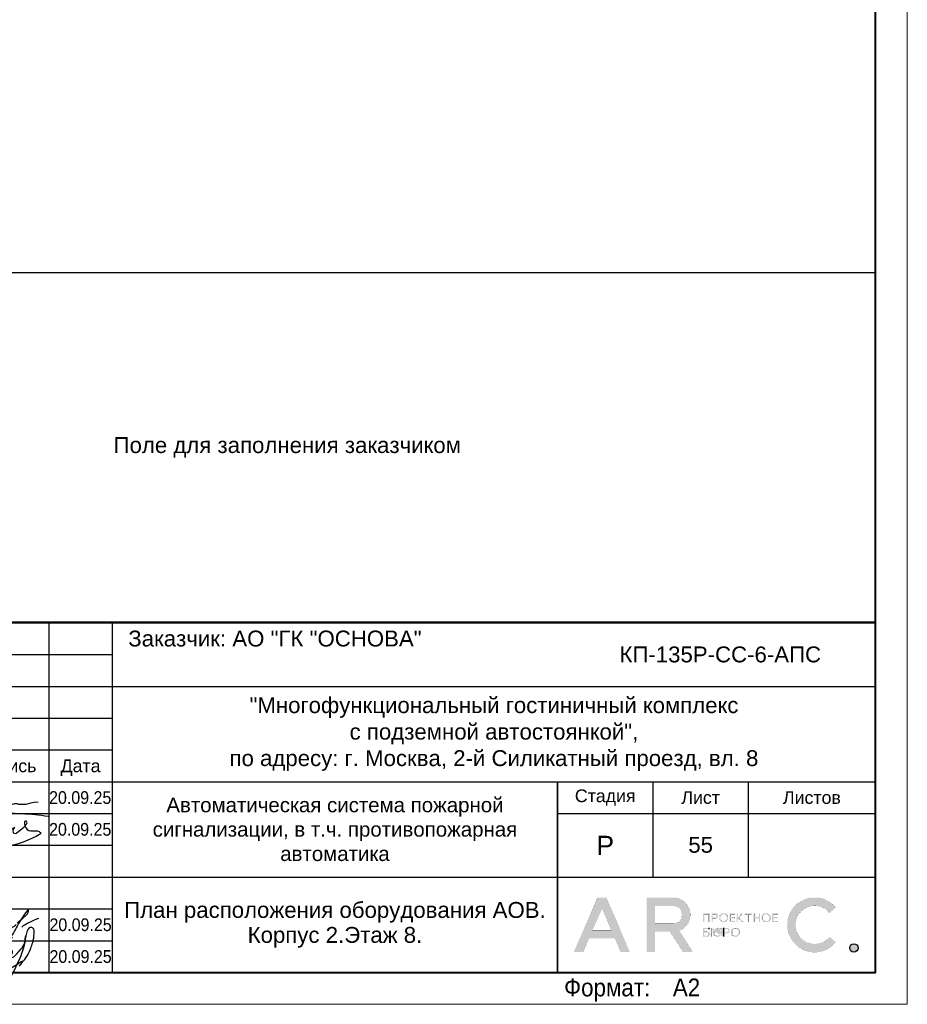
# Model space of a CAD drawing. Header units: millimetres. Extents: x 105028 to 874735, y -568483 to 191941.
# Tile 134 of 135: x 860777 to 874735, y 78334 to 93817. Entities that reach past the tile are written whole.
import ezdxf
from ezdxf.enums import TextEntityAlignment as Align

# ---------------------------------------------------------------- set-up
doc = ezdxf.new("R2010")
doc.units = ezdxf.units.MM
doc.layers.get('Defpoints').update_dxf_attribs({"color": 252})
for name, color, linetype, lineweight in [('DB CP Оформление', 7, 'Continuous', 25), ('Z-000-P_SCHED', 7, 'Continuous', 20), ('Рамка', 7, 'Continuous', 18)]:
    doc.layers.add(name, color=color, linetype=linetype, lineweight=lineweight)
doc.layers.add('DB CP Подписи', color=7, linetype='Continuous', lineweight=25, true_color=0x0a45f5)
doc.layers.add('формат', color=250, linetype='Continuous')
doc.styles.add('Arial', font='arial.ttf', dxfattribs={"width": 0.9, "height": 699.9999999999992})
doc.styles.add('CP.Text', font='arial.ttf')
doc.styles.add('CP.Text дата', font='arial.ttf', dxfattribs={"width": 0.9})

# ---------------------------------------------------------------- blocks, each defined once
blk = doc.blocks.new('*U56')
at = {"color": 0, "lineweight": 0}
blk.add_lwpolyline([(-420, -1.69149813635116e-14), (6.661338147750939e-14, 6.661338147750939e-14), (-1.377945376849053e-14, 594.0000000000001), (-420.0000000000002, 594.0000000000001)], close=True, dxfattribs=at)
at = {"lineweight": 40}
blk.add_lwpolyline([(-400, 4.999999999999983), (-4.999999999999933, 5.000000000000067), (-5.000000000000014, 589.0000000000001), (-400.0000000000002, 589.0000000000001)], close=True, dxfattribs=at)
at = {"style": 'Arial', "width": 0.9}
blk.add_text('Формат:', height=2.8, dxfattribs=at).set_placement((-53.97311837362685, 1.250000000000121))
at = {"style": 'Arial', "width": 0.9, "flags": 8}
blk.add_attdef('FORMAT', (-36.87188609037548, 1.257088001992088), '', height=2.8, dxfattribs=at)
blk = doc.blocks.new('Попов')
at = {"layer": 'DB CP Подписи', "color": 160, "true_color": 0x0a45f5}
for points in [[(7.394956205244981, 7.032094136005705), (4.284556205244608, 0.8400941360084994), (3.982156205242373, 0.4944941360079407), (3.665356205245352, 0.2583778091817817), (3.190156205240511, 0.09837780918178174), (2.801356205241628, 0.2064941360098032), (2.509696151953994, 0.451294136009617), (2.383756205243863, 0.7680941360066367), (2.429696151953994, 0.9984941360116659), (2.62855620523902, 1.243294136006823), (3.319756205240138, 1.603294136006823), (3.895756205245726, 1.848094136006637), (4.370956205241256, 1.992094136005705), (4.918156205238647, 1.992094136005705)], [(7.394956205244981, 7.032094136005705), (6.962956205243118, 6.427294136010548), (4.918156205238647, 1.992094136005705)], [(8.094156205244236, 0.03369413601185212), (8.828556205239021, 0.5520941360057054), (9.980556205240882, 1.272094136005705), (10.85895620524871, 1.761694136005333), (10.41255620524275, 1.084894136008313), (11.57895620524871, 2.611294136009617), (12.16935620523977, 3.84969413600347), (12.471756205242, 4.713694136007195), (12.629696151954, 5.419294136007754), (12.689696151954, 6.2400941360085), (12.54375620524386, 6.945694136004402), (12.34215620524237, 7.075294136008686), (12.03975620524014, 7.075294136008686), (11.64969615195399, 6.6000941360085), (11.379696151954, 5.779294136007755), (11.21895620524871, 4.728094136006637), (10.72935620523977, 3.014494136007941), (9.418956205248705, 0.0336941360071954)], [(5.979696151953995, 4.069175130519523), (4.859696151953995, -0.1216221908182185), (5.311356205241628, 0.624094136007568), (5.311356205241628, 0.8688941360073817), (5.624396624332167, 1.697142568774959), (6.247356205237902, 2.150494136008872), (6.650556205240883, 2.323294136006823), (6.909756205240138, 2.323294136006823), (7.125756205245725, 2.150494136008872), (7.125756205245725, 1.747294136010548), (6.82335620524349, 1.243294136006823), (6.333756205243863, 0.7968941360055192), (5.714556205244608, 0.5088941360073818), (5.412156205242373, 0.5952941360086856), (5.49855620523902, 1.286494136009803), (5.817585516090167, 1.879286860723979), (5.714556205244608, 1.286494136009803), (5.829756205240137, 0.9552941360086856), (6.146556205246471, 0.8832941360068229), (6.794556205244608, 1.012894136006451), (7.528956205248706, 1.459294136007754), (8.119356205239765, 2.064094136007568), (8.407356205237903, 2.510494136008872), (8.407356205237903, 2.899294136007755), (8.320956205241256, 3.028894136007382), (8.090556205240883, 2.956894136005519), (7.816956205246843, 2.366494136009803), (7.816956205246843, 1.963294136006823), (7.989756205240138, 1.776094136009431), (8.364156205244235, 1.891294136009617), (8.82495620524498, 2.323294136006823), (9.055356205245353, 2.697694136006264), (9.271356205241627, 3.302494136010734), (9.012156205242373, 3.561694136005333), (8.882556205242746, 3.561694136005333), (8.709696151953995, 3.3600941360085), (8.709696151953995, 2.978377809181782), (9.039696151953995, 2.408377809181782), (10.349696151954, 3.378377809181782), (11.11969615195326, 4.410259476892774), (11.27818451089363, 5.133235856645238), (11.35539592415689, 5.654323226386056), (11.38831620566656, 5.819447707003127), (11.35539592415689, 5.654323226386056)], [(3.521356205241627, 2.971294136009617), (4.126156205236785, 3.244894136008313), (4.932556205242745, 3.475294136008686), (6.444556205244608, 3.835294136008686), (7.495756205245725, 4.080094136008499)], [(1.534156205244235, 0.8688941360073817), (1.303756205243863, 1.041694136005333), (1.217356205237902, 1.214494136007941), (1.447756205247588, 1.416094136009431), (2.038156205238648, 1.603294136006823), (2.815756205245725, 1.761694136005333), (3.506956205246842, 1.876894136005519), (4.357209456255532, 1.989153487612), (4.918156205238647, 1.992094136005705)], [(3.521356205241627, 2.971294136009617), (3.294445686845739, 2.859738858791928), (4.789696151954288, 2.859738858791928)]]:
    blk.add_spline(points, degree=3, dxfattribs=at)
at = {"layer": 'DB CP Подписи'}
blk.add_spline([(8.094156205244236, 0.03369413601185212), (7.791756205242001, -0.2544480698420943), (7.618956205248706, -0.4847058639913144), (7.618956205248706, -0.8015058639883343), (7.950156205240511, -1.060705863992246), (8.569356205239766, -1.060705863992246), (8.943756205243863, -0.7583058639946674), (9.116556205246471, -0.4991058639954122), (9.418956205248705, 0.0336941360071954)], degree=3, dxfattribs=at)
blk = doc.blocks.new('A$Cf51998ab')
at = {"layer": 'DB CP Подписи'}
for points in [[(2.024743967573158, 7.175397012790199), (0.02474396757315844, 3.175397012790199), (2.524743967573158, 0.1753970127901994), (9.524743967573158, 6.675397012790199), (17.02474396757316, 19.1753970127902), (23.52474396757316, 28.6753970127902), (29.02474396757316, 35.6753970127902), (35.52474396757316, 43.6753970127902), (36.52474396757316, 44.6753970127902), (30.02474396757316, 30.6753970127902), (28.52474396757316, 26.1753970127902), (28.52474396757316, 25.1753970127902), (31.52474396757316, 26.6753970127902), (36.02474396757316, 30.1753970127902), (43.52474396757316, 36.1753970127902), (45.52474396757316, 39.1753970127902), (47.52474396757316, 42.6753970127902), (47.52474396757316, 43.1753970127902), (48.02474396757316, 44.1753970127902), (40.52474396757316, 31.1753970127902), (37.52474396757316, 25.6753970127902), (40.52474396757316, 25.1753970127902), (47.02474396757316, 28.6753970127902), (47.52474396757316, 29.1753970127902)], [(66.52474396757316, 31.6753970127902), (75.02474396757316, 39.1753970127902), (79.02474396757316, 43.6753970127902), (79.52474396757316, 46.6753970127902), (75.02474396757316, 41.6753970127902), (69.02474396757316, 32.6753970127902), (61.02474396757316, 18.6753970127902), (57.02474396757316, 11.6753970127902), (61.52474396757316, 15.6753970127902)], [(57.52474396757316, 34.1753970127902), (54.52474396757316, 34.1753970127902), (50.02474396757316, 31.1753970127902), (49.52474396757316, 26.1753970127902), (54.02474396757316, 27.6753970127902), (56.02474396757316, 29.1753970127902), (58.02474396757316, 33.1753970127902), (57.52474396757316, 34.1753970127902)], [(71.80259313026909, 27.23596012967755), (75.18207571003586, 30.02247973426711), (81.43411698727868, 33.40007838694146), (87.77064376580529, 36.27103771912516), (91.06563812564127, 37.45319772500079)], [(59.02474396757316, 30.6753970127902), (55.49455854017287, 28.71229258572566), (55.52474396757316, 25.6753970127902), (57.52474396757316, 25.6753970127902), (62.02474396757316, 27.6753970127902), (65.02474396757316, 29.6753970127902), (65.52474396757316, 30.1753970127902)]]:
    blk.add_spline(points, degree=3, dxfattribs=at)
blk = doc.blocks.new('Лого')
at = {"layer": 'DB CP Оформление'}
h = blk.add_hatch(color=0, dxfattribs=at)
edge = h.paths.add_edge_path()
edge.add_line((-3.149615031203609, 491.8564630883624), (-2.145539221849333, 491.0307320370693))
edge.add_arc((-5.466713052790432, 493.7619962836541), 4.300000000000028, 39.43316774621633, 320.5668322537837, ccw=False)
edge.add_line((-2.145539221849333, 496.4932605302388), (-3.149615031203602, 495.6675294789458))
edge.add_arc((-5.466713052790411, 493.7619962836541), 3.000000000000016, 39.43316774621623, 320.5668322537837)
edge = h.paths.add_edge_path()
edge.add_arc((0.7039796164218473, 490.1453402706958), 0.65, 0, 360)
h.paths.add_polyline_path([(-38.91856638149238, 496.3972109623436), (-37.43639440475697, 492.9290438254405), (-40.40073835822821, 492.9290438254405)], flags=16)
edge = h.paths.add_edge_path(flags=16)
edge.add_line((-30.56831019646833, 493.9825875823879), (-27.63778042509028, 493.9825875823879))
edge.add_arc((-27.63778042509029, 495.2825875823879), 1.299999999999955, 270.0000000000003, 360.0000000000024)
edge.add_line((-26.33778042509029, 495.2825875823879), (-26.33778042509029, 495.4512324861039))
edge.add_arc((-27.63778042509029, 495.4512324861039), 1.300000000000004, 359.9999999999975, 449.9999999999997)
edge.add_line((-27.63778042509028, 496.7512324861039), (-30.56831019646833, 496.7512324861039))
edge.add_line((-30.56831019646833, 496.7512324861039), (-30.56831019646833, 493.9825875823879))
h.paths.add_polyline_path([(-35.9689509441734, 489.4953402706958), (-36.88082038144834, 491.6290438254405), (-40.956312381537, 491.6290438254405), (-41.8681818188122, 489.4953402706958), (-43.28192242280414, 489.4953402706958), (-39.6254366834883, 498.0512324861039), (-38.21169607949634, 498.0512324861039), (-34.55521034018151, 489.4953402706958)])
edge = h.paths.add_edge_path()
edge.add_line((-30.56831019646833, 489.4953402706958), (-31.86831019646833, 489.4953402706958))
edge.add_line((-31.86831019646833, 489.4953402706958), (-31.86831019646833, 498.0512324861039))
edge.add_line((-31.86831019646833, 498.0512324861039), (-27.63778042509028, 498.0512324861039))
edge.add_arc((-27.63778042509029, 495.4512324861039), 2.600000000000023, 0, 89.99999999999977, ccw=False)
edge.add_line((-25.03778042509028, 495.4512324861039), (-25.03778042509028, 495.2825875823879))
edge.add_arc((-27.63778042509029, 495.2825875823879), 2.600000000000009, -70.23716168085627, 0, ccw=False)
edge.add_line((-26.75864866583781, 492.8357268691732), (-24.6131234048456, 489.4953402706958))
edge.add_line((-24.6131234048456, 489.4953402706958), (-26.15818166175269, 489.4953402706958))
edge.add_line((-26.15818166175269, 489.4953402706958), (-28.20534579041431, 492.6825875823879))
edge.add_line((-28.20534579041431, 492.6825875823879), (-30.56831019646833, 492.6825875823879))
edge.add_line((-30.56831019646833, 492.6825875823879), (-30.56831019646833, 489.4953402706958))
edge = h.paths.add_edge_path(flags=16)
edge.add_line((-21.27053753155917, 492.6928723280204), (-21.27053753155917, 492.5228723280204))
edge.add_arc((-20.82053753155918, 492.5228723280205), 0.4499999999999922, 180.0000000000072, 270.0000000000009)
edge.add_line((-20.82053753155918, 492.0728723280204), (-20.69150461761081, 492.0728723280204))
edge.add_arc((-20.6915046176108, 492.5228723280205), 0.4500000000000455, 269.9999999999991, 359.9999999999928)
edge.add_line((-20.24150461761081, 492.5228723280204), (-20.24150461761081, 492.6928723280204))
edge.add_arc((-20.69150461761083, 492.6928723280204), 0.4500000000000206, 0, 89.99999999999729)
edge.add_line((-20.69150461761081, 493.1428723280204), (-20.82053753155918, 493.1428723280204))
edge.add_arc((-20.82053753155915, 492.6928723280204), 0.4500000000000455, 90.00000000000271, 180)
edge = h.paths.add_edge_path(flags=17)
edge.add_line((-21.62964566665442, 491.9228723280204), (-21.62964566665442, 492.5328723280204))
edge.add_line((-21.62964566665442, 492.5328723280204), (-21.45053753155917, 492.5328723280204))
edge.add_line((-21.45053753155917, 492.5328723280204), (-21.45053753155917, 492.5228723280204))
edge.add_arc((-20.85053753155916, 492.5228723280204), 0.6000000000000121, 180, 269.999999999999)
edge.add_line((-20.85053753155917, 491.9228723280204), (-20.66150461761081, 491.9228723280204))
edge.add_arc((-20.66150461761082, 492.5228723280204), 0.6000000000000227, 270.000000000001, 360)
edge.add_line((-20.06150461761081, 492.5228723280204), (-20.06150461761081, 492.6928723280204))
edge.add_arc((-20.66150461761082, 492.6928723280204), 0.6000000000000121, 0, 89.99999999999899)
edge.add_line((-20.66150461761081, 493.2928723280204), (-20.85053753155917, 493.2928723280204))
edge.add_arc((-20.85053753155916, 492.6928723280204), 0.6000000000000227, 90.00000000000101, 180)
edge.add_line((-21.45053753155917, 492.6928723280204), (-21.45053753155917, 492.6828723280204))
edge.add_line((-21.45053753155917, 492.6828723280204), (-21.62964566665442, 492.6828723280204))
edge.add_line((-21.62964566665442, 492.6828723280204), (-21.62964566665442, 493.2928723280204))
edge.add_line((-21.62964566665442, 493.2928723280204), (-21.80964566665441, 493.2928723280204))
edge.add_line((-21.80964566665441, 493.2928723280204), (-21.80964566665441, 491.9228723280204))
edge.add_line((-21.80964566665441, 491.9228723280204), (-21.62964566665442, 491.9228723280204))
edge = h.paths.add_edge_path(flags=16)
edge.add_line((-18.44160413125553, 492.6928723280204), (-18.44160413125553, 492.5228723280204))
edge.add_arc((-17.99160413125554, 492.5228723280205), 0.4499999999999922, 180.0000000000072, 270.0000000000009)
edge.add_line((-17.99160413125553, 492.0728723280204), (-17.86257121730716, 492.0728723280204))
edge.add_arc((-17.86257121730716, 492.5228723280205), 0.4500000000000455, 269.9999999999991, 359.9999999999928)
edge.add_line((-17.41257121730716, 492.5228723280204), (-17.41257121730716, 492.6928723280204))
edge.add_arc((-17.86257121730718, 492.6928723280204), 0.4500000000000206, 0, 89.99999999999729)
edge.add_line((-17.86257121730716, 493.1428723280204), (-17.99160413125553, 493.1428723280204))
edge.add_arc((-17.99160413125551, 492.6928723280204), 0.4500000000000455, 90.00000000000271, 180)
edge = h.paths.add_edge_path()
edge.add_line((-18.62160413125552, 492.6928723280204), (-18.62160413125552, 492.5228723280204))
edge.add_arc((-18.02160413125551, 492.5228723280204), 0.6000000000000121, 180, 269.999999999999)
edge.add_line((-18.02160413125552, 491.9228723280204), (-17.83257121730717, 491.9228723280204))
edge.add_arc((-17.83257121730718, 492.5228723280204), 0.6000000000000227, 270.000000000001, 360)
edge.add_line((-17.23257121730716, 492.5228723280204), (-17.23257121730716, 492.6928723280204))
edge.add_arc((-17.83257121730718, 492.6928723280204), 0.6000000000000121, 0, 89.99999999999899)
edge.add_line((-17.83257121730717, 493.2928723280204), (-18.02160413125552, 493.2928723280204))
edge.add_arc((-18.02160413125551, 492.6928723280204), 0.6000000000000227, 90.00000000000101, 180)
edge = h.paths.add_edge_path(flags=16)
edge.add_line((-13.61226025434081, 494.9777851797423), (-13.61226025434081, 494.8077851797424))
edge.add_arc((-13.16226025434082, 494.8077851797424), 0.4499999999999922, 180.0000000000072, 270.0000000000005)
edge.add_line((-13.16226025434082, 494.3577851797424), (-13.03322734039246, 494.3577851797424))
edge.add_arc((-13.03322734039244, 494.8077851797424), 0.4500000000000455, 269.9999999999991, 359.9999999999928)
edge.add_line((-12.58322734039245, 494.8077851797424), (-12.58322734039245, 494.9777851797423))
edge.add_arc((-13.03322734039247, 494.9777851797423), 0.4500000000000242, 0, 89.99999999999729)
edge.add_line((-13.03322734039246, 495.4277851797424), (-13.16226025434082, 495.4277851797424))
edge.add_arc((-13.16226025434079, 494.9777851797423), 0.4500000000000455, 90.00000000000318, 180)
edge = h.paths.add_edge_path()
edge.add_line((-13.79226025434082, 494.9777851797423), (-13.79226025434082, 494.8077851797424))
edge.add_arc((-13.19226025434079, 494.8077851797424), 0.6000000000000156, 180, 269.9999999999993)
edge.add_line((-13.19226025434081, 494.2077851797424), (-13.00322734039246, 494.2077851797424))
edge.add_arc((-13.00322734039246, 494.8077851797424), 0.6000000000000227, 270.000000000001, 360)
edge.add_line((-12.40322734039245, 494.8077851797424), (-12.40322734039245, 494.9777851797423))
edge.add_arc((-13.00322734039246, 494.9777851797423), 0.6000000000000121, 0, 89.99999999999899)
edge.add_line((-13.00322734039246, 495.5777851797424), (-13.19226025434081, 495.5777851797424))
edge.add_arc((-13.19226025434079, 494.9777851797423), 0.6000000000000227, 90.00000000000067, 180)
edge = h.paths.add_edge_path(flags=16)
edge.add_line((-20.28705089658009, 494.9777851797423), (-20.28705089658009, 494.8077851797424))
edge.add_arc((-19.8370508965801, 494.8077851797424), 0.4499999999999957, 180.0000000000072, 270.0000000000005)
edge.add_line((-19.83705089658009, 494.3577851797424), (-19.70801798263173, 494.3577851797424))
edge.add_arc((-19.70801798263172, 494.8077851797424), 0.4500000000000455, 269.9999999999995, 359.9999999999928)
edge.add_line((-19.25801798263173, 494.8077851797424), (-19.25801798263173, 494.9777851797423))
edge.add_arc((-19.70801798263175, 494.9777851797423), 0.4500000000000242, 0, 89.99999999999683)
edge.add_line((-19.70801798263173, 495.4277851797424), (-19.83705089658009, 495.4277851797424))
edge.add_arc((-19.83705089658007, 494.9777851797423), 0.4500000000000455, 90.00000000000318, 180)
edge = h.paths.add_edge_path()
edge.add_line((-20.46705089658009, 494.9777851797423), (-20.46705089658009, 494.8077851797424))
edge.add_arc((-19.86705089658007, 494.8077851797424), 0.6000000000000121, 180, 269.999999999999)
edge.add_line((-19.86705089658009, 494.2077851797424), (-19.67801798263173, 494.2077851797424))
edge.add_arc((-19.67801798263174, 494.8077851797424), 0.6000000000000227, 270.000000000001, 360)
edge.add_line((-19.07801798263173, 494.8077851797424), (-19.07801798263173, 494.9777851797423))
edge.add_arc((-19.67801798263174, 494.9777851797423), 0.6000000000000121, 0, 89.99999999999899)
edge.add_line((-19.67801798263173, 495.5777851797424), (-19.86705089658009, 495.5777851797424))
edge.add_arc((-19.86705089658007, 494.9777851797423), 0.6000000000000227, 90.00000000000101, 180)
edge = h.paths.add_edge_path(flags=16)
edge.add_arc((-19.22667760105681, 492.7878723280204), 0.1800000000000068, 270.0000000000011, 360)
edge.add_line((-19.04667760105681, 492.7878723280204), (-19.0466776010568, 492.9328723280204))
edge.add_arc((-19.22667760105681, 492.9328723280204), 0.1800000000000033, 0, 89.99999999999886)
edge.add_line((-19.2266776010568, 493.1128723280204), (-19.63443714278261, 493.1128723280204))
edge.add_line((-19.63443714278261, 493.1128723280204), (-19.6344371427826, 492.6078723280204))
edge.add_line((-19.6344371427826, 492.6078723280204), (-19.22667760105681, 492.6078723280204))
edge = h.paths.add_edge_path()
edge.add_line((-19.63443714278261, 491.9228723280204), (-19.81443714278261, 491.9228723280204))
edge.add_line((-19.81443714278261, 491.9228723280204), (-19.81443714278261, 493.2928723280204))
edge.add_line((-19.81443714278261, 493.2928723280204), (-19.2266776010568, 493.2928723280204))
edge.add_arc((-19.2266776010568, 492.9328723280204), 0.3600000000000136, 0, 89.99999999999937, ccw=False)
edge.add_line((-18.8666776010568, 492.9328723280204), (-18.86667760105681, 492.7878723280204))
edge.add_arc((-19.22667760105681, 492.7878723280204), 0.3600000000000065, -89.99999999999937, 0, ccw=False)
edge.add_line((-19.22667760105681, 492.4278723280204), (-19.63443714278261, 492.4278723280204))
edge.add_line((-19.63443714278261, 492.4278723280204), (-19.63443714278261, 491.9228723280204))
edge = h.paths.add_edge_path(flags=16)
edge.add_line((-22.41432519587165, 492.0728723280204), (-22.81592550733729, 492.0728723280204))
edge.add_line((-22.81592550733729, 492.0728723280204), (-22.81592550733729, 492.5700955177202))
edge.add_line((-22.81592550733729, 492.5700955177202), (-22.41432519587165, 492.5700955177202))
edge.add_arc((-22.41432519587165, 492.3900955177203), 0.17999999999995, -1.807620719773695e-11, 89.99999999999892, ccw=False)
edge.add_line((-22.23432519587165, 492.3900955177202), (-22.23432519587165, 492.2528723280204))
edge.add_arc((-22.41432519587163, 492.2528723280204), 0.1799999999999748, -90.00000000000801, 0, ccw=False)
h.paths.add_polyline_path([(-16.95626591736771, 495.5777851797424), (-17.51223811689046, 494.9677851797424), (-17.55459530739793, 494.9677851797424), (-17.55459530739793, 495.5777851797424), (-17.73459530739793, 495.5777851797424), (-17.73459530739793, 494.2077851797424), (-17.55459530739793, 494.2077851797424), (-17.55459530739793, 494.8177851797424), (-17.47826675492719, 494.8177851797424), (-16.92229455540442, 494.2077851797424), (-16.67874821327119, 494.2077851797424), (-17.32006333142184, 494.9114214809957), (-16.71271957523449, 495.5777851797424)])
edge = h.paths.add_edge_path()
edge.add_line((-22.10894538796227, 493.1128723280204), (-22.8159255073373, 493.1128723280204))
edge.add_line((-22.8159255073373, 493.1128723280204), (-22.81592550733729, 492.7200955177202))
edge.add_line((-22.81592550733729, 492.7200955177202), (-22.41432519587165, 492.7200955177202))
edge.add_arc((-22.41432519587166, 492.3600955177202), 0.3600000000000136, 0, 89.99999999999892, ccw=False)
edge.add_line((-22.05432519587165, 492.3600955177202), (-22.05432519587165, 492.2828723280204))
edge.add_arc((-22.41432519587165, 492.2828723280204), 0.3600000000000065, -89.99999999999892, 0, ccw=False)
edge.add_line((-22.41432519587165, 491.9228723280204), (-23.01592550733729, 491.9228723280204))
edge.add_line((-23.01592550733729, 491.9228723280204), (-23.01592550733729, 493.2928723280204))
edge.add_line((-23.01592550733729, 493.2928723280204), (-22.10894538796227, 493.2928723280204))
edge.add_line((-22.10894538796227, 493.2928723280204), (-22.10894538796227, 493.1128723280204))
h.paths.add_polyline_path([(-15.99401623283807, 495.3977851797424), (-16.45775531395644, 495.3977851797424), (-16.45775531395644, 495.5777851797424), (-15.35027715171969, 495.5777851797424), (-15.35027715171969, 495.3977851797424), (-15.81401623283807, 495.3977851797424), (-15.81401623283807, 494.2077851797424), (-15.99401623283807, 494.2077851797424)])
h.paths.add_polyline_path([(-14.219327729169, 494.9827851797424), (-14.219327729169, 495.5777851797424), (-14.039327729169, 495.5777851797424), (-14.039327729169, 494.2077851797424), (-14.219327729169, 494.2077851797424), (-14.219327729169, 494.8027851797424), (-14.92320967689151, 494.8027851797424), (-14.92320967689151, 494.2077851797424), (-15.10320967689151, 494.2077851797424), (-15.10320967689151, 495.5777851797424), (-14.92320967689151, 495.5777851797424), (-14.92320967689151, 494.9827851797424)])
h.paths.add_polyline_path([(-11.97615986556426, 494.8027851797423), (-11.97615986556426, 494.3877851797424), (-11.30687213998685, 494.3877851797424), (-11.30687213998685, 494.2077851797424), (-12.15615986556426, 494.2077851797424), (-12.15615986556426, 495.5777851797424), (-11.30687213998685, 495.5777851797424), (-11.30687213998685, 495.3977851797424), (-11.97615986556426, 495.3977851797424), (-11.97615986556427, 494.9827851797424), (-11.34484040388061, 494.9827851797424), (-11.34484040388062, 494.8027851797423)])
edge = h.paths.add_edge_path(flags=16)
edge.add_arc((-21.07411837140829, 495.0727851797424), 0.1800000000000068, 270.0000000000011, 360)
edge.add_line((-20.89411837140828, 495.0727851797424), (-20.89411837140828, 495.2177851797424))
edge.add_arc((-21.07411837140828, 495.2177851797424), 0.1800000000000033, 0, 89.99999999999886)
edge.add_line((-21.07411837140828, 495.3977851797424), (-21.48187791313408, 495.3977851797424))
edge.add_line((-21.48187791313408, 495.3977851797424), (-21.48187791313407, 494.8927851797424))
edge.add_line((-21.48187791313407, 494.8927851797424), (-21.07411837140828, 494.8927851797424))
h.paths.add_polyline_path([(-22.81592550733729, 494.2077851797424), (-23.01592550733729, 494.2077851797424), (-23.01592550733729, 495.5777851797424), (-21.90894538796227, 495.5777851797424), (-21.90894538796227, 494.2077851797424), (-22.10894538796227, 494.2077851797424), (-22.10894538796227, 495.3977851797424), (-22.81592550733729, 495.3977851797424)])
h.paths.add_polyline_path([(-18.65095050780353, 494.8027851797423), (-18.65095050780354, 494.3877851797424), (-17.98166278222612, 494.3877851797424), (-17.98166278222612, 494.2077851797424), (-18.83095050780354, 494.2077851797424), (-18.83095050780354, 495.5777851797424), (-17.98166278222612, 495.5777851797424), (-17.98166278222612, 495.3977851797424), (-18.65095050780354, 495.3977851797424), (-18.65095050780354, 494.9827851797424), (-18.01963104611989, 494.9827851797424), (-18.01963104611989, 494.8027851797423)])
edge = h.paths.add_edge_path()
edge.add_line((-21.48187791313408, 494.2077851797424), (-21.66187791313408, 494.2077851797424))
edge.add_line((-21.66187791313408, 494.2077851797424), (-21.66187791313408, 495.5777851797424))
edge.add_line((-21.66187791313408, 495.5777851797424), (-21.07411837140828, 495.5777851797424))
edge.add_arc((-21.07411837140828, 495.2177851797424), 0.3600000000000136, 0, 89.99999999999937, ccw=False)
edge.add_line((-20.71411837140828, 495.2177851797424), (-20.71411837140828, 495.0727851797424))
edge.add_arc((-21.07411837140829, 495.0727851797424), 0.3600000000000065, -89.99999999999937, 0, ccw=False)
edge.add_line((-21.07411837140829, 494.7127851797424), (-21.48187791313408, 494.7127851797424))
edge.add_line((-21.48187791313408, 494.7127851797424), (-21.48187791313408, 494.2077851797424))
edge = h.paths.add_edge_path()
edge.add_line((-19.81443714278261, 493.2928723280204), (-19.81443714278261, 491.9228723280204))
edge.add_line((-22.10894538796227, 493.2928723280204), (-22.10894538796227, 493.1128723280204))
at = {"layer": 'DB CP Оформление', "color": 0}
for p, q in [((-22.10894538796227, 493.2928723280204), (-22.10894538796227, 493.1128723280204)), ((-19.81443714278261, 493.2928723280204), (-19.81443714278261, 491.9228723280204))]:
    blk.add_line(p, q, dxfattribs=at)
at = {"layer": 'DB CP Оформление', "color": 0, "const_width": 0.01}
for points in [[(-35.9689509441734, 489.4953402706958), (-36.88082038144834, 491.6290438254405), (-40.956312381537, 491.6290438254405), (-41.8681818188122, 489.4953402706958), (-43.28192242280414, 489.4953402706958), (-39.6254366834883, 498.0512324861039), (-38.21169607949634, 498.0512324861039), (-34.55521034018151, 489.4953402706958)], [(-38.91856638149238, 496.3972109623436), (-37.43639440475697, 492.9290438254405), (-40.40073835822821, 492.9290438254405)], [(-22.81592550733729, 494.2077851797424), (-23.01592550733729, 494.2077851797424), (-23.01592550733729, 495.5777851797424), (-21.90894538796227, 495.5777851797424), (-21.90894538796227, 494.2077851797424), (-22.10894538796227, 494.2077851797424), (-22.10894538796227, 495.3977851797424), (-22.81592550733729, 495.3977851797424)], [(-18.65095050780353, 494.8027851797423), (-18.65095050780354, 494.3877851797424), (-17.98166278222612, 494.3877851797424), (-17.98166278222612, 494.2077851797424), (-18.83095050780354, 494.2077851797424), (-18.83095050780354, 495.5777851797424), (-17.98166278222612, 495.5777851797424), (-17.98166278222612, 495.3977851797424), (-18.65095050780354, 495.3977851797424), (-18.65095050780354, 494.9827851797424), (-18.01963104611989, 494.9827851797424), (-18.01963104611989, 494.8027851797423)], [(-16.95626591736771, 495.5777851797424), (-17.51223811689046, 494.9677851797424), (-17.55459530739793, 494.9677851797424), (-17.55459530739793, 495.5777851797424), (-17.73459530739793, 495.5777851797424), (-17.73459530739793, 494.2077851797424), (-17.55459530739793, 494.2077851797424), (-17.55459530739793, 494.8177851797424), (-17.47826675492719, 494.8177851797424), (-16.92229455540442, 494.2077851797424), (-16.67874821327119, 494.2077851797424), (-17.32006333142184, 494.9114214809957), (-16.71271957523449, 495.5777851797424)], [(-15.99401623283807, 495.3977851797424), (-16.45775531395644, 495.3977851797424), (-16.45775531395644, 495.5777851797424), (-15.35027715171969, 495.5777851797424), (-15.35027715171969, 495.3977851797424), (-15.81401623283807, 495.3977851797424), (-15.81401623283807, 494.2077851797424), (-15.99401623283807, 494.2077851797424)], [(-14.219327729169, 494.9827851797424), (-14.219327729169, 495.5777851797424), (-14.039327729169, 495.5777851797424), (-14.039327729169, 494.2077851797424), (-14.219327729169, 494.2077851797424), (-14.219327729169, 494.8027851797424), (-14.92320967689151, 494.8027851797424), (-14.92320967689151, 494.2077851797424), (-15.10320967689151, 494.2077851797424), (-15.10320967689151, 495.5777851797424), (-14.92320967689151, 495.5777851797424), (-14.92320967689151, 494.9827851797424)], [(-11.97615986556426, 494.8027851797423), (-11.97615986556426, 494.3877851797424), (-11.30687213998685, 494.3877851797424), (-11.30687213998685, 494.2077851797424), (-12.15615986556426, 494.2077851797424), (-12.15615986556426, 495.5777851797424), (-11.30687213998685, 495.5777851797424), (-11.30687213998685, 495.3977851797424), (-11.97615986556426, 495.3977851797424), (-11.97615986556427, 494.9827851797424), (-11.34484040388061, 494.9827851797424), (-11.34484040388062, 494.8027851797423)]]:
    blk.add_lwpolyline(points, close=True, dxfattribs=at)
for points in [[(-30.56831019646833, 489.4953402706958), (-31.86831019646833, 489.4953402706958), (-31.86831019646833, 498.0512324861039), (-27.63778042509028, 498.0512324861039, -0.414213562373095), (-25.03778042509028, 495.4512324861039), (-25.03778042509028, 495.2825875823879, -0.316436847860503), (-26.75864866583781, 492.8357268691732), (-24.6131234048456, 489.4953402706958), (-26.15818166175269, 489.4953402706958), (-28.20534579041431, 492.6825875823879), (-30.56831019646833, 492.6825875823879)], [(-3.149615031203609, 491.8564630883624), (-2.145539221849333, 491.0307320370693, -2.790346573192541), (-2.145539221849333, 496.4932605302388), (-3.149615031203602, 495.6675294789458, 2.790346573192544)], [(-30.56831019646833, 493.9825875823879), (-27.63778042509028, 493.9825875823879, 0.414213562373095), (-26.33778042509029, 495.2825875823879), (-26.33778042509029, 495.4512324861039, 0.414213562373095), (-27.63778042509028, 496.7512324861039), (-30.56831019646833, 496.7512324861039)], [(-21.48187791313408, 494.2077851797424), (-21.66187791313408, 494.2077851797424), (-21.66187791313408, 495.5777851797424), (-21.07411837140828, 495.5777851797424, -0.4142135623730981), (-20.71411837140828, 495.2177851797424), (-20.71411837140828, 495.0727851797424, -0.4142135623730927), (-21.07411837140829, 494.7127851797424), (-21.48187791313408, 494.7127851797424)], [(-20.46705089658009, 494.9777851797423), (-20.46705089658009, 494.8077851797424, 0.414213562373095), (-19.86705089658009, 494.2077851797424), (-19.67801798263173, 494.2077851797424, 0.414213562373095), (-19.07801798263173, 494.8077851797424), (-19.07801798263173, 494.9777851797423, 0.414213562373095), (-19.67801798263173, 495.5777851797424), (-19.86705089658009, 495.5777851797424, 0.414213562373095)], [(-13.79226025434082, 494.9777851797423), (-13.79226025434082, 494.8077851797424, 0.414213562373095), (-13.19226025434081, 494.2077851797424), (-13.00322734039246, 494.2077851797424, 0.414213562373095), (-12.40322734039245, 494.8077851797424), (-12.40322734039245, 494.9777851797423, 0.414213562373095), (-13.00322734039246, 495.5777851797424), (-13.19226025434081, 495.5777851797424, 0.414213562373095)], [(-21.07411837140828, 494.8927851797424, 0.4142135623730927), (-20.89411837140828, 495.0727851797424), (-20.89411837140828, 495.2177851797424, 0.4142135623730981), (-21.07411837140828, 495.3977851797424), (-21.48187791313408, 495.3977851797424), (-21.48187791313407, 494.8927851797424)], [(-20.28705089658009, 494.9777851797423), (-20.28705089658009, 494.8077851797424, 0.414213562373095), (-19.83705089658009, 494.3577851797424), (-19.70801798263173, 494.3577851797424, 0.414213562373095), (-19.25801798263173, 494.8077851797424), (-19.25801798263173, 494.9777851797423, 0.414213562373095), (-19.70801798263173, 495.4277851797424), (-19.83705089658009, 495.4277851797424, 0.414213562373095)], [(-13.61226025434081, 494.9777851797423), (-13.61226025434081, 494.8077851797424, 0.414213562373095), (-13.16226025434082, 494.3577851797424), (-13.03322734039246, 494.3577851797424, 0.414213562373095), (-12.58322734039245, 494.8077851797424), (-12.58322734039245, 494.9777851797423, 0.414213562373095), (-13.03322734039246, 495.4277851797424), (-13.16226025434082, 495.4277851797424, 0.414213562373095)], [(-22.10894538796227, 493.1128723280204), (-22.8159255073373, 493.1128723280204), (-22.81592550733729, 492.7200955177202), (-22.41432519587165, 492.7200955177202, -0.4142135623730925), (-22.05432519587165, 492.3600955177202), (-22.05432519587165, 492.2828723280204, -0.4142135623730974), (-22.41432519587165, 491.9228723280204), (-23.01592550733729, 491.9228723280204), (-23.01592550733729, 493.2928723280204), (-22.10894538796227, 493.2928723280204)], [(-22.41432519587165, 492.0728723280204), (-22.81592550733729, 492.0728723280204), (-22.81592550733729, 492.5700955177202), (-22.41432519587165, 492.5700955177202, -0.4142135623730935), (-22.23432519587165, 492.3900955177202), (-22.23432519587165, 492.2528723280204, -0.4142135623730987)], [(-21.62964566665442, 491.9228723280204), (-21.62964566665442, 492.5328723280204), (-21.45053753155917, 492.5328723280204), (-21.45053753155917, 492.5228723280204, 0.414213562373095), (-20.85053753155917, 491.9228723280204), (-20.66150461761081, 491.9228723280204, 0.414213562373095), (-20.06150461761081, 492.5228723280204), (-20.06150461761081, 492.6928723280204, 0.414213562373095), (-20.66150461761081, 493.2928723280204), (-20.85053753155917, 493.2928723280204, 0.414213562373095), (-21.45053753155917, 492.6928723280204), (-21.45053753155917, 492.6828723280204), (-21.62964566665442, 492.6828723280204), (-21.62964566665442, 493.2928723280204), (-21.80964566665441, 493.2928723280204), (-21.80964566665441, 491.9228723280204)], [(-21.27053753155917, 492.6928723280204), (-21.27053753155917, 492.5228723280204, 0.414213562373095), (-20.82053753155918, 492.0728723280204), (-20.69150461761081, 492.0728723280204, 0.414213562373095), (-20.24150461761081, 492.5228723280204), (-20.24150461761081, 492.6928723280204, 0.414213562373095), (-20.69150461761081, 493.1428723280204), (-20.82053753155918, 493.1428723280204, 0.414213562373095)], [(-19.63443714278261, 491.9228723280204), (-19.81443714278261, 491.9228723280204), (-19.81443714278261, 493.2928723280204), (-19.2266776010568, 493.2928723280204, -0.4142135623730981), (-18.8666776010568, 492.9328723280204), (-18.86667760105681, 492.7878723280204, -0.4142135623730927), (-19.22667760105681, 492.4278723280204), (-19.63443714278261, 492.4278723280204)], [(-19.22667760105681, 492.6078723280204, 0.4142135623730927), (-19.04667760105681, 492.7878723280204), (-19.0466776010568, 492.9328723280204, 0.4142135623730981), (-19.2266776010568, 493.1128723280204), (-19.63443714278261, 493.1128723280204), (-19.6344371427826, 492.6078723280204)], [(-18.62160413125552, 492.6928723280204), (-18.62160413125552, 492.5228723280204, 0.414213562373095), (-18.02160413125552, 491.9228723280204), (-17.83257121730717, 491.9228723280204, 0.414213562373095), (-17.23257121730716, 492.5228723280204), (-17.23257121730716, 492.6928723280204, 0.414213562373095), (-17.83257121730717, 493.2928723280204), (-18.02160413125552, 493.2928723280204, 0.414213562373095)], [(-18.44160413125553, 492.6928723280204), (-18.44160413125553, 492.5228723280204, 0.414213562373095), (-17.99160413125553, 492.0728723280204), (-17.86257121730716, 492.0728723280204, 0.414213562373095), (-17.41257121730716, 492.5228723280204), (-17.41257121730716, 492.6928723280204, 0.414213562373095), (-17.86257121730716, 493.1428723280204), (-17.99160413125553, 493.1428723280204, 0.414213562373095)]]:
    blk.add_lwpolyline(points, format="xyb", close=True, dxfattribs=at)
at = {"layer": 'DB CP Оформление', "color": 0}
blk.add_circle((0.7039796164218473, 490.1453402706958), 0.65, dxfattribs=at)
at = {"layer": 'Defpoints', "color": 0}
blk.add_lwpolyline([(-45.89650028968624, 501.2732863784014), (4.103499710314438, 501.2732863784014), (4.103499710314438, 486.2732863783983), (-45.89650028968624, 486.2732863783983)], close=True, dxfattribs=at)
blk = doc.blocks.new('A$C5BE547C8')
at = {"layer": 'DB CP Подписи', "color": 160, "true_color": 0x0a45f5}
for points in [[(12.77064067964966, 273.4620631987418), (54.9465189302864, 284.4855278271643), (94.154754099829, 355.2698806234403), (190.2780455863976, 461.4464249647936), (197.8667517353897, 439.9583000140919)], [(553.6754189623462, 292.4671654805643), (541.1363445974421, 294.8536106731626), (543.5881781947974, 221.3447915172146), (618.3679039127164, 188.8783703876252), (688.8570107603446, 181.5274854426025), (702.341915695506, 169.2760206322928), (655.1448083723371, 128.8461685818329), (445.8771119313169, 43.72502877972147), (210.5232081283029, -1.356840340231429), (25.1820216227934, -2.336883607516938), (-119.9528827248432, 30.00445333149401), (-207.229957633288, 105.4676031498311), (-226.8427679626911, 202.491644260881), (-177.8107121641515, 263.2541753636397), (-54.24994114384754, 301.4757719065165), (189.9297362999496, 360.2782164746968), (498.8316938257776, 377.9189649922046), (787.0024744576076, 349.3846527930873)], [(-36.17550682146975, 134.4371501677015), (61.71678818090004, 412.4869762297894)], [(12.77064067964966, 273.4620631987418), (53.68175455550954, 259.2054039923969), (47.35787273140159, 207.3811667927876), (60.00563637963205, 173.2529950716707), (97.94904722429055, 183.3650324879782)], [(97.94904722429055, 183.3650324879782), (177.0679458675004, 224.8184770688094), (161.8986921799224, 163.5096667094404), (207.1457470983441, 161.4226177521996), (266.314922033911, 204.5548820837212), (296.9437179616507, 255.3396693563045), (253.785020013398, 280.3842265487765), (197.7158576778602, 243.8061435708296), (177.076149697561, 224.897245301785)], [(240.4512582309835, 278.160545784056), (216.6761126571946, 242.9138925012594), (193.0570860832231, 200.9501308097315), (214.3763311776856, 163.8837520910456), (260.4151262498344, 165.1061032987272), (324.2741268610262, 195.7046833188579), (317.2758679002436, 178.2197674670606), (323.3993369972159, 165.9803596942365), (371.5122399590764, 186.0879841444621), (421.3747226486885, 228.0517155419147), (401.2547955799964, 186.9622102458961), (414.3764636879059, 162.4833644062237), (464.2389463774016, 183.4652452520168), (539.4700353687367, 247.2851138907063), (556.5207641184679, 274.5734312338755), (553.6754189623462, 292.4671654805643)]]:
    blk.add_spline(points, degree=3, dxfattribs=at)
blk = doc.blocks.new('Никачалов')
blk.add_lwpolyline([(-307.2528087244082, -10.52482762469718), (-266.7209943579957, -10.52482762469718), (-217.2917009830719, 12.19796214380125), (-151.053767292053, 56.65713122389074), (-104.5903002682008, 97.1639252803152), (-42.3079472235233, 148.5397506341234), (-2.762450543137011, 181.1417946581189), (25.90605847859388, 213.7455219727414), (43.7010164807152, 235.4819012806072), (55.56432182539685, 255.2404097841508), (61.49597449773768, 269.0720390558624), (48.64291482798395, 267.0958515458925), (20.96416013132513, 227.5771512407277), (-26.48906123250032, 171.2625404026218), (-43.29770154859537, 147.551656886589), (-106.566372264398, 73.45304175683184), (-171.8145516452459, 1.330614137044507), (-320.1058683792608, -151.8054015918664), (-406.1148320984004, -241.7118334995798), (-487.1818974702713, -312.8461673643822), (-518.8162328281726, -343.4720238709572), (-528.703466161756, -345.4482113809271), (-526.7239574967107, -334.5808633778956), (-516.8401608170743, -316.7968590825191), (-494.0998678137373, -283.2067213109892), (-477.294664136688, -261.4703420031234), (-435.7730954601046, -217.0111729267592), (-400.1831794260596, -188.3598206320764), (-362.6171914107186, -168.6013121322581), (-318.1297963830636, -150.8173078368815), (-234.0969046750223, -118.213580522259), (-154.0195936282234, -90.55032198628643), (-5.728276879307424, -52.01971543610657), (-125.3510846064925, -134.0213973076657), (-130.2929829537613, -133.0333035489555), (-128.316910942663, -131.0571160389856), (-95.39726961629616, -111.8204287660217), (-59.85203000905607, -95.76348443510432), (-27.71938084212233, -87.49177623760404), (-25.77080201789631, -90.41229184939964), (-29.66795968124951, -102.5757764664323), (-30.15252690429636, -110.3610126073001), (-29.17995580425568, -115.7122051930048), (-24.3102270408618, -121.0650810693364), (-17.49535610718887, -123.4974413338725), (-8.24390245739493, -125.9314848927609), (2.468126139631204, -127.3909010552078), (14.15272583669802, -127.3909010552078), (101.7906602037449, -127.3909010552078), (105.0348549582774, -129.2711407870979), (104.8664592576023, -152.815378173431), (110.9218312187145, -158.3651994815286), (128.4246742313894, -163.9133375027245), (156.4780234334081, -166.202617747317), (264.0107071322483, -165.9518068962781), (307.6251938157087, -158.1497378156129), (346.3905716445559, -151.961947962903), (383.8122205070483, -151.961947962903), (403.5351374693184, -158.7119581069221), (436.9152894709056, -161.67118948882), (526.11689822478, -161.927050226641), (598.5373598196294, -138.5208429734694), (676.6111056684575, -125.8742528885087), (713.761259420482, -126.4129070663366)])
blk = doc.blocks.new('ауацуа')
at = {"layer": 'DB CP Оформление'}
for p, q in [((-901444.4389830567, -47611.55045884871), (-882944.4389830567, -47611.55045884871)), ((-901444.4389830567, -53111.55045884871), (-901444.4389830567, -47611.55045884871)), ((-900444.4389830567, -47611.55045884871), (-900444.4389830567, -50111.55045884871)), ((-899444.4389830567, -47611.55045884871), (-899444.4389830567, -53111.55045884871)), ((-898444.4389830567, -47611.55045884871), (-898444.4389830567, -50111.55045884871)), ((-897444.4389830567, -47611.55045884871), (-897444.4389830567, -53111.55045884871)), ((-895944.4389830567, -47611.55045884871), (-895944.4389830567, -53111.55045884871)), ((-894944.4389830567, -53111.55045884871), (-894944.4389830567, -47612.58197722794)), ((-901444.4389830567, -48111.55045884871), (-894944.4389830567, -48111.55045884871)), ((-901444.4389830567, -48611.55045884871), (-894944.4389830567, -48611.55045884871)), ((-894944.4389830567, -48611.55045884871), (-882944.4389830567, -48611.55045884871)), ((-901444.4389830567, -49111.55045884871), (-894944.4389830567, -49111.55045884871)), ((-901444.4389830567, -49611.55045884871), (-894944.4389830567, -49611.55045884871)), ((-901444.4389830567, -50111.55045884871), (-882944.4389830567, -50111.55045884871)), ((-887944.4389830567, -53111.55045884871), (-887944.4389830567, -50111.55045884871)), ((-887944.4389830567, -50111.55045884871), (-887944.4389830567, -53111.55045884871)), ((-886444.4389830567, -50111.55045884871), (-886444.4389830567, -51611.55045884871)), ((-884944.4389830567, -50111.55045884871), (-884944.4389830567, -51611.55045884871)), ((-901444.4389830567, -50611.55045884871), (-894944.4389830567, -50611.55045884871)), ((-887944.4389830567, -50611.55045884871), (-882944.4389830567, -50611.55045884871)), ((-901444.4389830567, -51111.55045884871), (-894944.4389830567, -51111.55045884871)), ((-901444.4389830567, -51611.55045884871), (-894944.4389830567, -51611.55045884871)), ((-894944.4389830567, -51611.55045884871), (-882944.4389830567, -51611.55045884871)), ((-901444.4389830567, -52111.55045884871), (-894944.4389830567, -52111.55045884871)), ((-901444.4389830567, -52611.55045884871), (-894944.4389830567, -52611.55045884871)), ((-901444.4389830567, -53111.55045884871), (-882944.4389830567, -53111.55045884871))]:
    blk.add_line(p, q, dxfattribs=at)
at = {"layer": 'DB CP Оформление', "ltscale": 100}
blk.add_line((-882944.4389830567, -53111.55045884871), (-882944.4389830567, -47611.55045884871), dxfattribs=at)
at = {"layer": 'DB CP Оформление'}
blk.add_lwpolyline([(-887944.4389830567, -51611.55045884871), (-882944.4389830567, -51611.55045884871), (-882944.4389830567, -53111.55045884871), (-887944.4389830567, -53111.55045884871)], close=True, dxfattribs=at)
at = {"layer": 'DB CP Оформление', "color": 0, "xscale": 100, "yscale": 100, "zscale": 100}
blk.add_blockref('Лого', (-883354.7889540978, -101738.8790966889), dxfattribs=at)
at = {"layer": 'DB CP Подписи'}
blk.add_blockref('Никачалов', (-896824.2117446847, -50303.85781468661), dxfattribs=at)
at = {"layer": 'DB CP Подписи', "color": 160, "true_color": 0x0a45f5, "xscale": 1.445624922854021, "yscale": 1.445624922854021, "zscale": 1.445624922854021}
blk.add_blockref('A$C5BE547C8', (-897091.0831624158, -51157.1531102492), dxfattribs=at)
at = {"layer": 'DB CP Подписи'}
for name, p, xscale, yscale, zscale in [('A$Cf51998ab', (-897379.3541802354, -52782.28930560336), 14.0625, 14.0625, 14.0625), ('Попов', (-897444.4389830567, -53111.55045884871), 100, 100, 100)]:
    blk.add_blockref(name, p, dxfattribs=dict(at, xscale=xscale, yscale=yscale, zscale=zscale))
at = {"layer": 'DB CP Оформление', "style": 'CP.Text'}
for s, p in [('Изм.', (-900944.4389830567, -49861.55045884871)), ('Кол.уч.', (-899944.4389830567, -49861.55045884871)), ('Лист', (-898944.4389830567, -49861.55045884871)), ('№док.', (-897944.4389830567, -49861.55045884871)), ('Подпись', (-896694.4389830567, -49861.55045884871)), ('Дата', (-895444.4389830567, -49861.55045884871))]:
    blk.add_text(s, height=200, dxfattribs=at).set_placement(p, align=Align.MIDDLE_CENTER)
at = {"layer": 'DB CP Оформление'}
for s, insert, char_height, width, attachment_point, style in [('\\pxi1,t1;Заказчик: АО "ГК "ОСНОВА"', (-894944.4389830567, -47861.55045884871), 250, 8500, 4, 'CP.Text'), ('КП-135Р-СС-6-АПС', (-886970.4668877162, -48111.55045884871), 250, 3500.000000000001, 4, 'CP.Text'), ('"Многофункциональный гостиничный комплекс ^Jс подземной автостоянкой", \\Pпо адресу: г. Москва, 2-й Силикатный проезд, вл. 8', (-888944.4389830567, -49361.55045884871), 250, 12000, 5, 'CP.Text'), (' Разработал', (-901444.4389830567, -50361.55045884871), 200, 1999.999999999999, 4, 'CP.Text'), (' Никачалов', (-899444.4389830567, -50361.55045884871), 200, 1999.999999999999, 4, 'CP.Text'), ('20.09.25', (-895450.4190462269, -50361.55045884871), 200, 1000, 5, 'CP.Text дата'), ('Стадия', (-887194.4389830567, -50361.55045884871), 200, 1499.999999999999, 5, 'CP.Text'), ('Лист', (-885694.4389830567, -50361.55045884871), 200, 1499.999999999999, 5, 'CP.Text'), ('Листов', (-883944.4389830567, -50361.55045884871), 200, 2000, 5, 'CP.Text'), ('\\pxl0.2375,r0.2375;Автоматическая система пожарной сигнализации, в т.ч. противопожарная автоматика', (-891444.4389830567, -50861.55045884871), 230, 6999.999999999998, 5, 'CP.Text'), (' Проверил', (-901444.4389830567, -50861.55045884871), 200, 1999.999999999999, 4, 'CP.Text'), (' Комлев', (-899444.4389830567, -50861.55045884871), 200, 1999.999999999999, 4, 'CP.Text'), ('20.09.25', (-895450.4190462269, -50861.55045884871), 200, 1000, 5, 'CP.Text дата'), ('Р', (-887194.4389830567, -51111.55045884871), 300, 1499.999999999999, 5, 'CP.Text'), (' Н. контр.', (-901444.4389830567, -52361.55045884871), 200, 1999.999999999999, 4, 'CP.Text'), (' Малиновская', (-899444.4389830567, -52361.55045884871), 200, 1999.999999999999, 4, 'CP.Text'), ('20.09.25', (-895444.4389830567, -52361.55045884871), 200, 1000, 5, 'CP.Text дата'), (' ГИП', (-901444.4389830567, -52861.55045884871), 200, 1999.999999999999, 4, 'CP.Text'), (' Попов', (-899444.4389830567, -52861.55045884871), 200, 1999.999999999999, 4, 'CP.Text'), ('20.09.25', (-895444.4389830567, -52861.55045884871), 200, 1000, 5, 'CP.Text дата')]:
    blk.add_mtext(s, dxfattribs=dict(at, insert=insert, char_height=char_height, width=width, attachment_point=attachment_point, style=style))

msp = doc.modelspace()

# ---------------------------------------------------------------- linework, layer by layer
at = {"layer": 'Defpoints'}
msp.add_line((855734.7402382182, 89841.60977941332), (874234.7402382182, 89841.60977941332), dxfattribs=at)
msp.add_lwpolyline([(855734.7403798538, 89841.60968371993), (874234.7403798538, 89841.60968371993), (874234.7403798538, 84341.60968374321), (855734.7403798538, 84341.60968374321)], close=True, dxfattribs=at)

# ---------------------------------------------------------------- block references
msp.add_blockref('ауацуа', (1757179.17936292, 131945.4712776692))
at = {"layer": 'формат', "xscale": 100, "yscale": 100, "zscale": 100}
msp.add_blockref('*U56', (874734.7403798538, 78333.92081882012), dxfattribs=at).add_auto_attribs({'FORMAT': 'А2'})

# ---------------------------------------------------------------- texts
at = {"layer": 'Defpoints', "insert": (864984.740309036, 87091.60973189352), "char_height": 250, "width": 18500, "attachment_point": 5, "style": 'CP.Text'}
msp.add_mtext('\\pxl0.2375,r0.2375;Поле для заполнения заказчиком', dxfattribs=at)
at = {"layer": 'Z-000-P_SCHED', "insert": (865734.7403798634, 79583.92081882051), "char_height": 250, "width": 6999.99999999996, "attachment_point": 5, "line_spacing_factor": 0.9417779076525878, "style": 'CP.Text'}
msp.add_mtext('План расположения оборудования АОВ.\\PКорпус 2.Этаж 8.', dxfattribs=at)
at = {"layer": 'Рамка', "style": 'CP.Text'}
msp.add_text('55', height=250, dxfattribs=at).set_placement((871485.3517660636, 80842.29459545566), align=Align.MIDDLE_CENTER)

doc.saveas('drawing.dxf')
